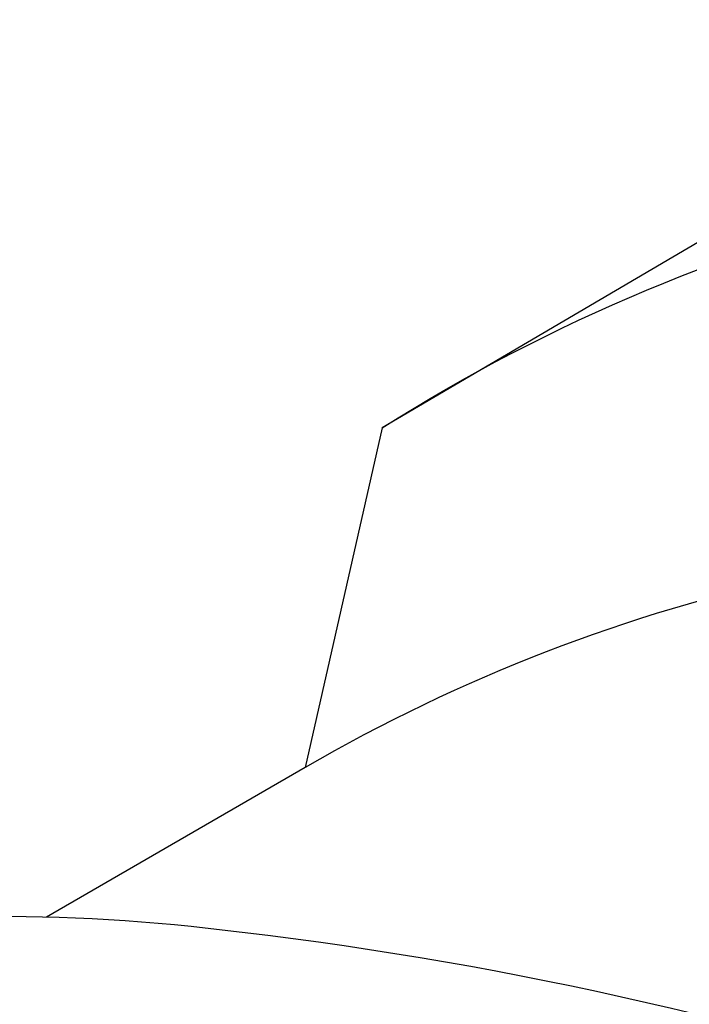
# Model space of a CAD drawing. Extents: x -19547 to -11561, y 2096 to 5601.
# Tile 18 of 168: x -19148 to -19134, y 3369 to 3390. Entities that reach past the tile are written whole.
import ezdxf

# ---------------------------------------------------------------- set-up
doc = ezdxf.new("R2010")
doc.units = 0
doc.header["$MEASUREMENT"] = 0
doc.layers.add('TANK', color=2, linetype='CONTINUOUS')

msp = doc.modelspace()

# ---------------------------------------------------------------- linework, layer by layer
at = {"layer": 'TANK', "elevation": 0}
for points in [[(-19000.401, 3232.113, 0.03226), (-18999.841, 3242.555, 0.071312), (-19005.424, 3278.689, 0.019282), (-19010.394, 3293.002, 0.038312), (-19023.459, 3320.09, 0.044515), (-19043.561, 3348.639, 0.013151), (-19050.454, 3356.341, 0.071312), (-19079.064, 3379.108, 0.106395), (-19111.491, 3389.774, 0.149431), (-19132.853, 3385.646), (-19140.027, 3381.431), (-19141.638, 3374.317)], [(-19140.027, 3381.431, -0.16913), (-19116.192, 3386.994, -0.106395), (-19083.765, 3376.328, -0.071312), (-19055.155, 3353.561, -0.016688), (-19046.516, 3343.696, -0.040957), (-19028.159, 3317.31, -0.038238), (-19015.116, 3290.276, -0.019356), (-19010.125, 3275.909, -0.071312), (-19004.542, 3239.774, -0.032043), (-19005.093, 3229.403, -0.032043)], [(-19015.234, 3223.545, 0.049983), (-19013.866, 3238.879, 0.071312), (-19019.179, 3273.265, 0.017305), (-19023.376, 3285.507, 0.040291), (-19036.341, 3312.663, 0.057637), (-19062.043, 3347.104, 0.071312), (-19089.269, 3368.769, 0.106395), (-19120.127, 3378.919, 0.159299), (-19141.638, 3374.317), (-19147.064, 3371.184)], [(-19032.942, 3213.325, 0.03226), (-19032.382, 3223.767, 0.071312), (-19037.965, 3259.902, 0.019282), (-19042.935, 3274.215, 0.038312), (-19055.999, 3301.303, 0.044515), (-19076.102, 3329.851, 0.013151), (-19082.995, 3337.554, 0.071312), (-19111.605, 3360.321, 0.106395), (-19144.032, 3370.987, 0.149431), (-19165.394, 3366.859), (-19172.567, 3362.643), (-19174.178, 3355.53)]]:
    msp.add_lwpolyline(points, format="xyb", dxfattribs=at)

doc.saveas('drawing.dxf')
